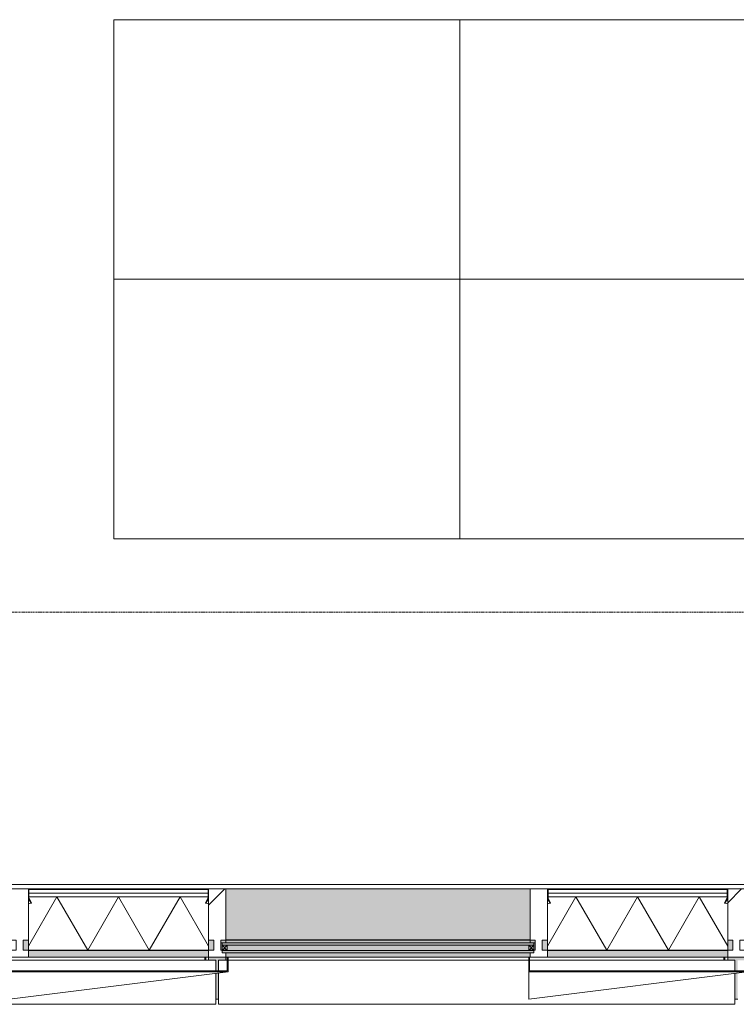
# Model space of a CAD drawing. Header units: millimetres. Extents: x -281 to 121694, y -16481 to 65128.
# Tile 4 of 256: x 11115 to 13600, y 8640 to 12055. Entities that reach past the tile are written whole.
import ezdxf

# ---------------------------------------------------------------- set-up
doc = ezdxf.new("R2010")
doc.units = ezdxf.units.MM
doc.linetypes.add('Grid Line', pattern=[12, 6, -2, 2, -2])
for name, color, linetype, lineweight in [('A--L$01A__Algemeen', 7, 'Continuous', 5), ('A--L$07A__Stramien', 1, 'Continuous', 5), ('A--L21__Buitenwanden', 3, 'Continuous', 5), ('A--L3__Afbouw', 2, 'Continuous', 5), ('A--L82__LosseGebruikersInvent', 1, 'Continuous', 5), ('A--LD21__DetailPenFijnHidden', 1, 'Continuous', 5)]:
    doc.layers.add(name, color=color, linetype=linetype, lineweight=lineweight)

# ---------------------------------------------------------------- blocks, each defined once
blk = doc.blocks.new('NLRS_21_CWP_glass panel _T_D__gen_cpz - NLRS_21_10_CWP_vliesgevel isolatie 30min_gen_cpz-73492998-L_80_ 15')
at = {"layer": 'A--L$01A__Algemeen'}
h = blk.add_hatch(dxfattribs=at)
h.set_pattern_fill('FP_219', color=256, style=0, pattern_type=2)
h.set_pattern_definition([(45, (-11457.5, -9040), (-449.013, 449.013), []), (45, (-11298.75, -9040), (0, 898.026), []), (45, (-11616.25, -9040), (0, 898.026), [])])
h.paths.add_polyline_path([(303.1, -48.8), (311.8, -33.7), (310.1, -32.7), (301.3, -47.8)])
h.paths.add_polyline_path([(-303.1, -48.8), (-301.3, -47.8), (-310.1, -32.7), (-311.8, -33.7), (-310.1, -36.7)])
h.paths.add_polyline_path([(310.5, -31.2), (312.5, -31.2), (312.5, -5), (310.5, -5)])
h.paths.add_polyline_path([(-310.5, -31.2), (-310.5, -5), (-312.5, -5), (-312.5, -31.2)])
h.paths.add_polyline_path([(134.6, -2), (307.5, -2), (307.5, 0), (-307.5, 0), (-307.5, -2), (-238.7, -2)])
for p, q in [((312.5, 0), (-312.5, 0)), ((307.5, 0), (-307.5, 0)), ((312.5, -212), (312.5, 0)), ((-312.5, 0), (-312.5, -212)), ((-312.5, -5), (-312.5, -31.2)), ((-312.5, -27), (312.5, -27)), ((-312.5, -212), (-312.5, -27)), ((-213.6, -27), (-312.5, -198.3)), ((312.5, -27), (-312.5, -27)), ((-312.5, -27), (-312.5, -212)), ((-312.5, -32.5), (-312.5, -51.3)), ((-303.1, -48.8), (-312.5, -32.5)), ((-311.8, -33.7), (-303.1, -48.8)), ((-310.5, -31.2), (-310.5, -5)), ((-310.5, -5), (-310.5, -14.5)), ((310.5, -14.5), (-310.5, -14.5)), ((-310.5, -14.5), (-310.5, -27)), ((-310.5, -14.5), (310.5, -14.5)), ((-310.5, -27), (310.5, -27)), ((-301.3, -47.8), (-310.1, -32.7)), ((-307.5, -2), (307.5, -2)), ((307.5, -2), (-307.5, -2)), ((-213.6, -27), (-106.8, -212)), ((0, -27), (-106.8, -212)), ((0, -27), (106.8, -212)), ((213.6, -27), (106.8, -212)), ((213.6, -27), (312.5, -198.3)), ((310.1, -32.7), (301.3, -47.8)), ((312.5, -32.5), (303.1, -48.8)), ((303.1, -48.8), (311.8, -33.7)), ((310.5, -5), (310.5, -31.2)), ((310.5, -14.5), (310.5, -5)), ((310.5, -27), (310.5, -14.5)), ((312.5, -31.2), (312.5, -5)), ((312.5, -27), (312.5, -212)), ((312.5, -212), (312.5, -27)), ((312.5, -51.3), (312.5, -32.5)), ((-303.1, -48.8), (-301.3, -47.8)), ((301.3, -47.8), (303.1, -48.8)), ((312.5, -212), (-312.5, -212)), ((-312.5, -212), (312.5, -212)), ((-312.5, -212), (312.5, -212))]:
    blk.add_line(p, q, dxfattribs=at)
for centre, radius, start, end in [((307.5, -5), 5, 360, 90), ((-307.5, -5), 5, 90, 180), ((-307.5, -31.2), 5, 180, 210), ((-307.5, -5), 3, 90, 180), ((-307.5, -5), 3, 90, 180), ((-307.5, -31.2), 3, 180, 210), ((307.5, -5), 3, 360, 90), ((307.5, -5), 3, 0, 90), ((307.5, -31.2), 3, 330, 360), ((307.5, -31.2), 5, 330, 0), ((-312.5, -32.5), 18.8, 270, 300), ((312.5, -32.5), 18.8, 240, 270)]:
    blk.add_arc(centre, radius, start, end, dxfattribs=at)
blk = doc.blocks.new('NLRS_21_CWP_glass panel _T_D__gen_cpz - NLRS_21_10_CWP_vliesgevel isolatie 30min_gen_cpz-V203-L_80_ 15')
at = {"layer": 'A--L$01A__Algemeen'}
h = blk.add_hatch(dxfattribs=at)
h.set_pattern_fill('FP_220', color=256, style=0, pattern_type=2)
h.set_pattern_definition([(45, (-13257.5, -9040), (-449.013, 449.013), []), (45, (-13098.75, -9040), (0, 898.026), []), (45, (-13416.25, -9040), (0, 898.026), [])])
h.paths.add_polyline_path([(303.1, -48.8), (311.8, -33.7), (310.1, -32.7), (301.3, -47.8)])
h.paths.add_polyline_path([(-303.1, -48.8), (-301.3, -47.8), (-310.1, -32.7), (-311.8, -33.7), (-310.1, -36.7)])
h.paths.add_polyline_path([(310.5, -31.2), (312.5, -31.2), (312.5, -5), (310.5, -5)])
h.paths.add_polyline_path([(-310.5, -31.2), (-310.5, -5), (-312.5, -5), (-312.5, -31.2)])
h.paths.add_polyline_path([(201.3, -2), (307.5, -2), (307.5, 0), (-307.5, 0), (-307.5, -2), (-172, -2)])
h = blk.add_hatch(dxfattribs=at)
h.set_pattern_fill('FP_221', color=256, style=0, pattern_type=2)
h.set_pattern_definition([(45, (-13257.5, -9040), (-42.4264, 42.4264), []), (135, (-13257.5, -9040), (-42.4264, -42.4264), [])])
h.paths.add_polyline_path([(312.5, -51.3), (311.8, -33.7), (303.1, -48.8), (311.8, -51.3)])
for p, q in [((312.5, 0), (-312.5, 0)), ((307.5, 0), (-307.5, 0)), ((312.5, -212), (312.5, 0)), ((-312.5, 0), (-312.5, -212)), ((-312.5, -5), (-312.5, -31.2)), ((-312.5, -27), (312.5, -27)), ((-312.5, -212), (-312.5, -27)), ((-213.6, -27), (-312.5, -198.3)), ((312.5, -27), (-312.5, -27)), ((-312.5, -27), (-312.5, -212)), ((-312.5, -32.5), (-312.5, -51.3)), ((-303.1, -48.8), (-312.5, -32.5)), ((-311.8, -33.7), (-303.1, -48.8)), ((-310.5, -31.2), (-310.5, -5)), ((-310.5, -5), (-310.5, -14.5)), ((310.5, -14.5), (-310.5, -14.5)), ((-310.5, -14.5), (-310.5, -27)), ((-310.5, -14.5), (310.5, -14.5)), ((-310.5, -27), (310.5, -27)), ((-301.3, -47.8), (-310.1, -32.7)), ((-307.5, -2), (307.5, -2)), ((307.5, -2), (-307.5, -2)), ((-213.6, -27), (-106.8, -212)), ((0, -27), (-106.8, -212)), ((0, -27), (106.8, -212)), ((213.6, -27), (106.8, -212)), ((213.6, -27), (312.5, -198.3)), ((310.1, -32.7), (301.3, -47.8)), ((312.5, -32.5), (303.1, -48.8)), ((303.1, -48.8), (311.8, -33.7)), ((310.5, -5), (310.5, -31.2)), ((310.5, -14.5), (310.5, -5)), ((310.5, -27), (310.5, -14.5)), ((312.5, -31.2), (312.5, -5)), ((312.5, -27), (312.5, -212)), ((312.5, -212), (312.5, -27)), ((312.5, -51.3), (312.5, -32.5)), ((-303.1, -48.8), (-301.3, -47.8)), ((301.3, -47.8), (303.1, -48.8)), ((312.5, -212), (-312.5, -212)), ((-312.5, -212), (312.5, -212)), ((-312.5, -212), (312.5, -212))]:
    blk.add_line(p, q, dxfattribs=at)
for centre, radius, start, end in [((307.5, -5), 5, 360, 90), ((-307.5, -5), 5, 90, 180), ((-307.5, -31.2), 5, 180, 210), ((-307.5, -5), 3, 90, 180), ((-307.5, -5), 3, 90, 180), ((-307.5, -31.2), 3, 180, 210), ((307.5, -5), 3, 360, 90), ((307.5, -5), 3, 0, 90), ((307.5, -31.2), 3, 330, 360), ((307.5, -31.2), 5, 330, 0), ((-312.5, -32.5), 18.8, 270, 300), ((312.5, -32.5), 18.8, 240, 270)]:
    blk.add_arc(centre, radius, start, end, dxfattribs=at)
blk = doc.blocks.new('Rectangular Mullion - 1332_210 x 60_30min zwart-47491177-L_80_ 15')
at = {"layer": 'A--L3__Afbouw'}
blk.add_hatch(color=256, dxfattribs=at).paths.add_polyline_path([(26170, 8803), (26170, 8827.2), (25545, 8827.2), (25545, 8803), (26152.3, 8803)])
for p, q in [((25545, 8827.2), (25545, 8828)), ((25545, 8827.2), (26170, 8827.2)), ((26170, 8828), (26170, 8827.2)), ((25545, 8803), (26170, 8803))]:
    blk.add_line(p, q, dxfattribs=at)
blk = doc.blocks.new('Rectangular Mullion - 1332_210 x 60_30min zwart-V218-L_80_ 15')
at = {"layer": 'A--L3__Afbouw'}
for p, q in [((-30, 221), (-30, 237)), ((-30, 237), (30, 237)), ((-29.2, 212.8), (-30, 212.8)), ((-29.2, 212), (-29.2, 212.8)), ((-12, 212), (-29.2, 212)), ((-12, 177), (-12, 212)), ((29.2, 212), (12, 212)), ((12, 212), (12, 177)), ((30, 212.8), (29.2, 212.8)), ((29.2, 212.8), (29.2, 212)), ((30, 237), (30, 212.8)), ((-30, 0), (-30, 176.2)), ((-30, 176.2), (-29.2, 176.2)), ((-29.2, 176.2), (-29.2, 177)), ((-29.2, 177), (-12, 177)), ((12, 177), (29.2, 177)), ((29.2, 177), (29.2, 176.2)), ((29.2, 176.2), (30, 176.2)), ((30, 0), (-30, 0))]:
    blk.add_line(p, q, dxfattribs=at)
blk = doc.blocks.new('Rectangular Mullion - 1332_210 x 60_30min zwart-V219-L_80_ 15')
at = {"layer": 'A--L3__Afbouw'}
for p, q in [((-30, 221), (-30, 237)), ((-30, 237), (30, 237)), ((-29.2, 212.8), (-30, 212.8)), ((-29.2, 212), (-29.2, 212.8)), ((-12, 212), (-29.2, 212)), ((-12, 177), (-12, 212)), ((29.2, 212), (12, 212)), ((12, 212), (12, 177)), ((30, 212.8), (29.2, 212.8)), ((29.2, 212.8), (29.2, 212)), ((30, 237), (30, 212.8)), ((-30, 0), (-30, 176.2)), ((-30, 176.2), (-29.2, 176.2)), ((-29.2, 176.2), (-29.2, 177)), ((-29.2, 177), (-12, 177)), ((12, 177), (29.2, 177)), ((29.2, 177), (29.2, 176.2)), ((29.2, 176.2), (30, 176.2)), ((30, 0), (-30, 0))]:
    blk.add_line(p, q, dxfattribs=at)
blk = doc.blocks.new('Rectangular Mullion - 1332_210 x 60_30min zwart-V220-L_80_ 15')
at = {"layer": 'A--L3__Afbouw'}
for points in [[(25405.6, 8863.8), (25485, 8863.8), (25485, 9040), (24430, 9040), (24430, 8863.8), (24659, 8863.8)], [(24430, 8853), (25485, 8853), (25485, 8863), (24430, 8863), (24430, 8855.8)], [(25483.1, 8803), (25485, 8803), (25485, 8819), (24430, 8819), (24430, 8803), (25480.1, 8803)]]:
    blk.add_hatch(color=256, dxfattribs=at).paths.add_polyline_path(points)
for p, q in [((25485, 9040), (24430, 9040)), ((24430, 8863), (24430, 8863.8)), ((24430, 8863.8), (25485, 8863.8)), ((24430, 8853), (24430, 8863)), ((24430, 8863), (25485, 8863)), ((25485, 8863.8), (25485, 8863)), ((25485, 8863), (25485, 8853)), ((24430, 8803), (24434.6, 8803)), ((24437.6, 8803), (25480.1, 8803)), ((25483.1, 8803), (25485, 8803))]:
    blk.add_line(p, q, dxfattribs=at)
blk = doc.blocks.new('Rectangular Mullion - 1332_435 x 60_30min-56842410-L_80_ 15')
at = {"layer": 'A--LD21__DetailPenFijnHidden'}
h = blk.add_hatch(color=256, dxfattribs=at)
h.paths.add_polyline_path([(4.9, 382), (4.9, 291.1), (-5.1, 292.3), (-5.1, 382)])
h.paths.add_polyline_path([(-5.1, 284), (4.9, 284), (4.9, 247), (30, 247), (29.2, 237), (-30, 237), (-29.2, 247), (-5.1, 247)])
for p, q in [((-5.1, 382), (4.9, 382)), ((-30, 237), (-30, 247)), ((30, 247), (30, 237))]:
    blk.add_line(p, q, dxfattribs=at)
blk = doc.blocks.new('Rectangular Mullion - 1332_210 x 60_30min zwart-56819415-L_80_ 15')
at = {"layer": 'A--LD21__DetailPenFijnHidden'}
h = blk.add_hatch(color=256, dxfattribs=at)
h.paths.add_polyline_path([(10012, 8853), (10030, 8853), (10029.2, 8863), (10012, 8863), (10012, 8855.8)])
h.paths.add_polyline_path([(11085, 8853), (11103, 8853), (11103, 8863), (11085, 8863), (11085, 8855.8)])
blk = doc.blocks.new('Rectangular Mullion - 1332_210 x 60_30min zwart-56819417-L_80_ 15')
at = {"layer": 'A--LD21__DetailPenFijnHidden'}
h = blk.add_hatch(color=256, dxfattribs=at)
h.paths.add_polyline_path([(26170.8, 8828), (26188, 8828), (26188, 8863), (26170, 8863), (26170, 8828)])
h.paths.add_polyline_path([(25527, 8828), (25545, 8828), (25544.2, 8863), (25527, 8863), (25527, 8855.8)])
blk = doc.blocks.new('Rectangular Mullion - 1332_210 x 60_30min zwart-V240-L_80_ 15')
at = {"layer": 'A--L3__Afbouw'}
h = blk.add_hatch(dxfattribs=at)
h.set_pattern_fill('FP_243', color=256, style=0, pattern_type=2)
h.set_pattern_definition([(315, (-13600, 9040), (449.013, 449.013), []), (315, (-13441.25, 9040), (898.026, 0), []), (315, (-13758.75, 9040), (898.026, 0), [])])
h.paths.add_polyline_path([(17, 237), (30, 237), (29.5, 221), (17, 221), (17, 213), (12, 212), (12, 177), (30, 176.2), (30, 0), (-30, 0), (-29.2, 177), (-12, 177), (-12, 212), (-30, 212.8), (-30, 237)])
for p, q in [((-30, 212.8), (-30, 237)), ((-30, 237), (30, 237)), ((-29.2, 212.8), (-30, 212.8)), ((-29.2, 212), (-29.2, 212.8)), ((-12, 212), (-29.2, 212)), ((-12, 177), (-12, 212)), ((29.2, 212), (12, 212)), ((12, 212), (12, 177)), ((30, 212.8), (29.2, 212.8)), ((29.2, 212.8), (29.2, 212)), ((30, 237), (30, 221)), ((-30, 176.2), (-29.2, 176.2)), ((-29.2, 176.2), (-29.2, 177)), ((-29.2, 177), (-12, 177)), ((12, 177), (29.2, 177)), ((29.2, 177), (29.2, 176.2)), ((29.2, 176.2), (30, 176.2)), ((30, 176.2), (30, 0)), ((30, 0), (-30, 0))]:
    blk.add_line(p, q, dxfattribs=at)
blk = doc.blocks.new('Rectangular Mullion - 1332_210 x 60_30min zwart-V241-L_80_ 15')
at = {"layer": 'A--L3__Afbouw'}
h = blk.add_hatch(dxfattribs=at)
h.set_pattern_fill('FP_244', color=256, style=0, pattern_type=2)
h.set_pattern_definition([(315, (-11800, 9040), (449.013, 449.013), []), (315, (-11641.25, 9040), (898.026, 0), []), (315, (-11958.75, 9040), (898.026, 0), [])])
h.paths.add_polyline_path([(17, 237), (30, 237), (29.5, 221), (17, 221), (17, 213), (12, 212), (12, 177), (30, 176.2), (30, 0), (-30, 0), (-29.2, 177), (-12, 177), (-12, 212), (-30, 212.8), (-30, 237)])
for p, q in [((-30, 212.8), (-30, 237)), ((-30, 237), (30, 237)), ((-29.2, 212.8), (-30, 212.8)), ((-29.2, 212), (-29.2, 212.8)), ((-12, 212), (-29.2, 212)), ((-12, 177), (-12, 212)), ((29.2, 212), (12, 212)), ((12, 212), (12, 177)), ((30, 212.8), (29.2, 212.8)), ((29.2, 212.8), (29.2, 212)), ((30, 237), (30, 221)), ((-30, 176.2), (-29.2, 176.2)), ((-29.2, 176.2), (-29.2, 177)), ((-29.2, 177), (-12, 177)), ((12, 177), (29.2, 177)), ((29.2, 177), (29.2, 176.2)), ((29.2, 176.2), (30, 176.2)), ((30, 176.2), (30, 0)), ((30, 0), (-30, 0))]:
    blk.add_line(p, q, dxfattribs=at)
blk = doc.blocks.new('Rectangular Mullion - gevelband kader-V320-L_80_ 15')
at = {"layer": 'A--L3__Afbouw'}
for p, q in [((24404.9, 8756), (24404.9, 8793)), ((24404.9, 8793), (24434.6, 8793)), ((24437.6, 8793), (25480.1, 8793)), ((25483.1, 8793), (26194.9, 8793)), ((26194.9, 8793), (26194.9, 8756)), ((24404.9, 8640), (24404.9, 8748.9)), ((26194.9, 8747.7), (26194.9, 8640)), ((26194.9, 8640), (24404.9, 8640))]:
    blk.add_line(p, q, dxfattribs=at)
blk = doc.blocks.new('Rectangular Mullion - gevelband kader-V321-L_80_ 15')
at = {"layer": 'A--L3__Afbouw'}
for p, q in [((10004.9, 8756), (10004.9, 8793)), ((10004.9, 8793), (10027, 8793)), ((10030, 8793), (11080.1, 8793)), ((11083.1, 8793), (11794.9, 8793)), ((11794.9, 8793), (11794.9, 8756)), ((10004.9, 8640), (10004.9, 8750.6)), ((11794.9, 8747.7), (11794.9, 8640)), ((11794.9, 8640), (10004.9, 8640))]:
    blk.add_line(p, q, dxfattribs=at)
blk = doc.blocks.new('NLRS_82_FU_UN_lab en spoel tafels_gen_kad - labtafel zonder onderkast dxbxh 900x1200x950-49224594-L_80_ 15')
at = {"layer": 'A--L$01A__Algemeen'}
for p, q in [((600, 262.7), (-600, 262.7)), ((-600, 262.7), (-600, -637.3)), ((600, -637.3), (600, 262.7)), ((-600, -637.3), (600, -637.3))]:
    blk.add_line(p, q, dxfattribs=at)
blk = doc.blocks.new('NLRS_82_FU_UN_lab en spoel tafels_gen_kad - labtafel zonder onderkast dxbxh 900x1500x950-49224559-L_80_ 15')
at = {"layer": 'A--L$01A__Algemeen'}
for p, q in [((750, 262.7), (-750, 262.7)), ((-750, 262.7), (-750, -637.3)), ((750, -637.3), (750, 262.7)), ((-750, -637.3), (750, -637.3))]:
    blk.add_line(p, q, dxfattribs=at)
blk = doc.blocks.new('NLRS_82_FU_UN_lab en spoel tafels_gen_kad - labtafel zonder onderkast dxbxh 900x1500x950-V357-L_80_ 15')
at = {"layer": 'A--L$01A__Algemeen'}
for p, q in [((750, 262.7), (-750, 262.7)), ((750, -637.3), (750, 262.7)), ((-750, -637.3), (750, -637.3))]:
    blk.add_line(p, q, dxfattribs=at)
blk = doc.blocks.new('NLRS_82_FU_UN_lab en spoel tafels_gen_kad - labtafel zonder onderkast dxbxh 900x1200x950-49245722-L_80_ 15')
at = {"layer": 'A--L$01A__Algemeen'}
for p, q in [((600, 637.3), (-600, 637.3)), ((-600, 637.3), (-600, -262.7)), ((600, -262.7), (600, 637.3)), ((-600, -262.7), (600, -262.7))]:
    blk.add_line(p, q, dxfattribs=at)
blk = doc.blocks.new('CSWK_double-triple glass panel - CSWK_double-triple glass panel-73654250-L_80_ 15')
at = {"layer": 'A--L$01A__Algemeen'}
for points in [[(540.5, -195), (540.5, -187), (-540.5, -187), (-540.5, -195), (354.6, -195)], [(540.5, -221), (540.5, -213), (-540.5, -213), (-540.5, -221), (354.6, -221)]]:
    blk.add_hatch(color=256, dxfattribs=at).paths.add_polyline_path(points)
at = {"layer": 'A--L82__LosseGebruikersInvent'}
blk.add_hatch(color=256, dxfattribs=at).paths.add_polyline_path([(354.6, -213), (545.5, -212), (545.5, -187), (540.5, -187), (540.5, -195), (-540.5, -195), (-540.5, -187), (-545.5, -187), (-545.5, -212), (-18.7, -213)])
at = {"layer": 'A--L$01A__Algemeen'}
for p, q in [((-540.5, -187), (540.5, -187)), ((-540.5, -195), (-540.5, -187)), ((540.5, -195), (-540.5, -195)), ((-540.5, -195), (-540.5, -213)), ((-522.5, -195), (-540.5, -195)), ((-540.5, -213), (-522.5, -195)), ((-522.5, -213), (-540.5, -195)), ((-522.5, -213), (-522.5, -195)), ((522.5, -195), (522.5, -213)), ((540.5, -195), (522.5, -195)), ((522.5, -213), (540.5, -195)), ((540.5, -213), (522.5, -195)), ((540.5, -187), (540.5, -195)), ((540.5, -213), (540.5, -195)), ((-540.5, -213), (540.5, -213)), ((-540.5, -221), (-540.5, -213)), ((-540.5, -213), (-522.5, -213)), ((540.5, -221), (-540.5, -221)), ((522.5, -213), (540.5, -213)), ((540.5, -213), (540.5, -221))]:
    blk.add_line(p, q, dxfattribs=at)
at = {"layer": 'A--L82__LosseGebruikersInvent'}
for p, q in [((-545.5, -187), (-540.5, -187)), ((540.5, -187), (545.5, -187))]:
    blk.add_line(p, q, dxfattribs=at)
blk = doc.blocks.new('zetwerk - NLRS_41_12_05_GM_zetwerk gevel_gen_cpz-73493080-L_80_ 15')
at = {"layer": 'A--L$01A__Algemeen'}
for p, q in [((-374.45, 0), (-377.45, 0)), ((-377.45, 0), (-377.45, -50)), ((-374.45, -47), (-374.45, 0)), ((380.05, 0), (377.05, 0)), ((377.05, 0), (377.05, -47)), ((380.05, -50), (380.05, 0)), ((-377.45, -145), (380.05, -50)), ((380.05, -50), (-377.45, -50)), ((-377.45, -50), (-377.45, -145)), ((-377.45, -50), (380.05, -50)), ((377.05, -47), (-374.45, -47))]:
    blk.add_line(p, q, dxfattribs=at)
blk = doc.blocks.new('zetwerk - NLRS_41_12_05_GM_zetwerk gevel_gen_cpz-73493256-L_80_ 15')
at = {"layer": 'A--LD21__DetailPenFijnHidden'}
blk.add_hatch(color=256, dxfattribs=at).paths.add_polyline_path([(301.9, -10), (302.5, -10), (302.5, 0), (299.5, 0), (299.5, -10)])
for p, q in [((-377.5, 0), (-377.5, -10)), ((299.5, 0), (299.5, -10)), ((302.5, -10), (302.5, 0))]:
    blk.add_line(p, q, dxfattribs=at)

msp = doc.modelspace()

# ---------------------------------------------------------------- linework, layer by layer
at = {"layer": 'A--L$07A__Stramien', "linetype": 'Grid Line'}
msp.add_line((100373, 10000), (-281.1, 10000), dxfattribs=at)
at = {"layer": 'A--L21__Buitenwanden'}
for p, q in [((9347.5, 9055), (25485, 9055)), ((12885, 9040), (11830, 9040))]:
    msp.add_line(p, q, dxfattribs=at)

# ---------------------------------------------------------------- block references
at = {"layer": 'A--L$01A__Algemeen'}
for name, p in [('CSWK_double-triple glass panel - CSWK_double-triple glass panel-73654250-L_80_ 15', (12357.5, 9040)), ('zetwerk - NLRS_41_12_05_GM_zetwerk gevel_gen_cpz-73493080-L_80_ 15', (11457.5, 8803)), ('zetwerk - NLRS_41_12_05_GM_zetwerk gevel_gen_cpz-73493080-L_80_ 15', (13257.5, 8803))]:
    msp.add_blockref(name, p, dxfattribs=at)
at = {"layer": 'A--L3__Afbouw', "extrusion": (0, 0, -1), "rotation": 180}
for name, p in [('Rectangular Mullion - 1332_210 x 60_30min zwart-V219-L_80_ 15', (-11115, 9040)), ('Rectangular Mullion - 1332_210 x 60_30min zwart-V241-L_80_ 15', (-11800, 9040)), ('Rectangular Mullion - 1332_210 x 60_30min zwart-V218-L_80_ 15', (-12915, 9040)), ('Rectangular Mullion - 1332_210 x 60_30min zwart-V240-L_80_ 15', (-13600, 9040))]:
    msp.add_blockref(name, p, dxfattribs=at)
at = {"layer": 'A--L3__Afbouw'}
for name, p in [('Rectangular Mullion - 1332_210 x 60_30min zwart-V220-L_80_ 15', (-12600, 0)), ('Rectangular Mullion - 1332_210 x 60_30min zwart-47491177-L_80_ 15', (-14400, 0)), ('Rectangular Mullion - 1332_210 x 60_30min zwart-47491177-L_80_ 15', (-12600, 0)), ('Rectangular Mullion - gevelband kader-V321-L_80_ 15', (0, 0)), ('Rectangular Mullion - gevelband kader-V320-L_80_ 15', (-12600, 0))]:
    msp.add_blockref(name, p, dxfattribs=at)
at = {"layer": 'A--L82__LosseGebruikersInvent'}
for name, p in [('NLRS_82_FU_UN_lab en spoel tafels_gen_kad - labtafel zonder onderkast dxbxh 900x1200x950-49245722-L_80_ 15', (12041.2, 11417.7)), ('NLRS_82_FU_UN_lab en spoel tafels_gen_kad - labtafel zonder onderkast dxbxh 900x1200x950-49224594-L_80_ 15', (12041.2, 10892.3)), ('NLRS_82_FU_UN_lab en spoel tafels_gen_kad - labtafel zonder onderkast dxbxh 900x1500x950-49224559-L_80_ 15', (13391.2, 10892.3)), ('NLRS_21_CWP_glass panel _T_D__gen_cpz - NLRS_21_10_CWP_vliesgevel isolatie 30min_gen_cpz-73492998-L_80_ 15', (11457.5, 9040)), ('NLRS_21_CWP_glass panel _T_D__gen_cpz - NLRS_21_10_CWP_vliesgevel isolatie 30min_gen_cpz-V203-L_80_ 15', (13257.5, 9040))]:
    msp.add_blockref(name, p, dxfattribs=at)
at = {"layer": 'A--L82__LosseGebruikersInvent', "rotation": 180}
msp.add_blockref('NLRS_82_FU_UN_lab en spoel tafels_gen_kad - labtafel zonder onderkast dxbxh 900x1500x950-V357-L_80_ 15', (13391.2, 11417.7), dxfattribs=at)
at = {"layer": 'A--LD21__DetailPenFijnHidden'}
for name, p in [('Rectangular Mullion - 1332_210 x 60_30min zwart-56819417-L_80_ 15', (-14400, 0)), ('Rectangular Mullion - 1332_210 x 60_30min zwart-56819415-L_80_ 15', (1800, 0)), ('Rectangular Mullion - 1332_210 x 60_30min zwart-56819417-L_80_ 15', (-12600, 0)), ('zetwerk - NLRS_41_12_05_GM_zetwerk gevel_gen_cpz-73493256-L_80_ 15', (11457.5, 8803)), ('zetwerk - NLRS_41_12_05_GM_zetwerk gevel_gen_cpz-73493256-L_80_ 15', (13257.5, 8803))]:
    msp.add_blockref(name, p, dxfattribs=at)
at = {"layer": 'A--LD21__DetailPenFijnHidden', "extrusion": (0, 0, -1), "rotation": 180}
for p in [(-11800, 9040), (-13600, 9040)]:
    msp.add_blockref('Rectangular Mullion - 1332_435 x 60_30min-56842410-L_80_ 15', p, dxfattribs=at)

doc.saveas('drawing.dxf')
